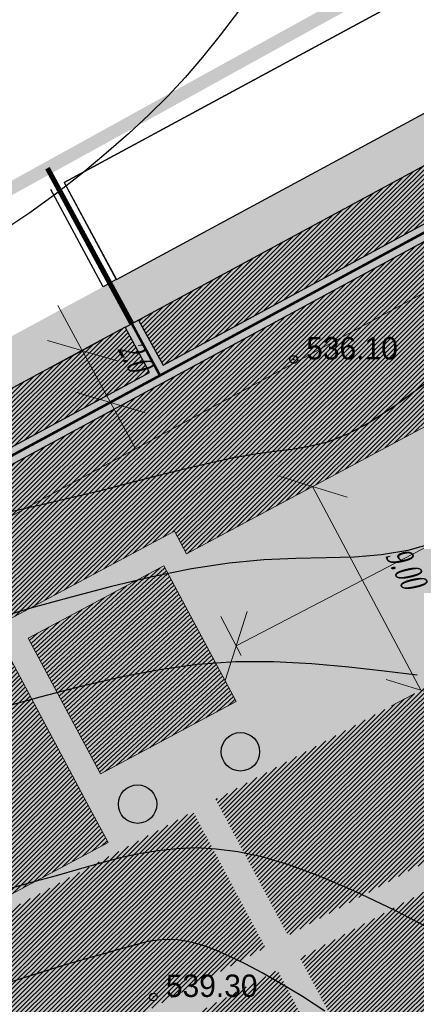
# Model space of a CAD drawing. Extents: x 0 to 361260, y 0 to 4201817.
# Tile 121 of 256: x 360524 to 360540, y 4200325 to 4200363. Entities that reach past the tile are written whole.
import ezdxf

# ---------------------------------------------------------------- set-up
doc = ezdxf.new("R2010")
doc.units = 0
doc.header["$LTSCALE"] = 0.5
doc.header["$MEASUREMENT"] = 0
doc.header["$PDMODE"] = 32
doc.header["$PDSIZE"] = 0.3
doc.linetypes.add('CONTI', pattern=[0])
doc.linetypes.add('STRIH', pattern=[2, 1, -1])
for name, color, linetype in [('(004) Точки рельефа', 7, 'Continuous'), ('0000000000', 7, 'Continuous'), ('GORIZDEFAULT', 32, 'CONTI'), ('PI_TTDEFAULT', 5, 'CONTI'), ('Штрих Стекло', 7, 'Continuous')]:
    doc.layers.add(name, color=color, linetype=linetype)
doc.layers.add('.', color=7, linetype='Continuous', lineweight=15)
doc.styles.add('D-431', font='txt')
doc.styles.add('ESKD1', font='times.ttf', dxfattribs={"width": 0.6, "oblique": 15})
doc.dimstyles.new('GENPLAN', dxfattribs={"dimtxt": 1, "dimasz": 4, "dimexe": 1.3, "dimexo": 1.5, "dimgap": 1.2, "dimtad": 1, "dimzin": 0, "dimdsep": 46, "dimtxsty": 'ESKD1', "dimblk1": 'OBLIQUE', "dimblk2": 'OBLIQUE', "dimtsz": 1, "dimcen": -2, "dimadec": 0, "dimazin": 0, "dimtfac": 0.75, "dimtix": 1, "dimtmove": 0, "dimatfit": 3, "dimfxl": 1, "dimtvp": 1.2, "dimlwd": 0, "dimlwe": 0, "dimarcsym": 0})
pattern_1 = [(85.22837594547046, (8575768.79046306, 421520.720653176), (-0.1245667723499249, 0.01039803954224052), [])]

# ---------------------------------------------------------------- blocks, each defined once
blk = doc.blocks.new('*D312')
at = {"layer": '0000000000', "color": 0, "linetype": 'Continuous', "lineweight": 0, "transparency": 16777216}
for p, q in [((8604575.807465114, 479945.1760255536), (8604574.662247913, 479947.7622346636)), ((8604574.708750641, 479946.6723002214), (8604576.447570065, 479946.0008077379)), ((8604548.950507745, 479878.4062145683), (8604575.234856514, 479946.4691301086)), ((8604549.523116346, 479877.1131100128), (8604548.377899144, 479879.6993191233)), ((8604548.424401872, 479878.6093846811), (8604550.163221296, 479877.9378921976))]:
    blk.add_line(p, q, dxfattribs=at)
at = {"layer": 'Defpoints', "color": 0, "linetype": 'Continuous', "transparency": 16777216}
for p in [(8604573.309465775, 479947.2126721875, -658.540806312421), (8604575.234856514, 479946.4691301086), (8604547.025117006, 479879.1497566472, 313.4299999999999)]:
    blk.add_point(p, dxfattribs=at)
at = {"layer": '0000000000', "color": 0, "linetype": 'Continuous', "lineweight": 0, "transparency": 16777216, "insert": (8604560.514660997, 479913.0984014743), "char_height": 1, "attachment_point": 5, "rotation": 68.88457407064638, "style": 'ESKD1'}
blk.add_mtext('72.96', dxfattribs=at)
blk = doc.blocks.new('_Oblique')
at = {"color": 0, "linetype": 'ByBlock', "lineweight": -2}
blk.add_line((-0.5, -0.5), (0.5, 0.5), dxfattribs=at)
blk = doc.blocks.new('*D313')
at = {"layer": '0000000000', "color": 0, "linetype": 'Continuous', "lineweight": 0, "transparency": 16777216}
for p, q in [((8604560.248469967, 479919.758782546), (8604558.380786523, 479920.4741555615)), ((8604560.49952745, 479920.414239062), (8604559.783477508, 479918.5447883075)), ((8604558.956941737, 479919.1826273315), (8604561.539998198, 479920.3349377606)), ((8604560.248469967, 479919.758782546), (8604562.396176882, 479918.9361530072)), ((8604561.104648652, 479918.3599977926), (8604563.68770511, 479919.5123082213)), ((8604562.647234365, 479919.5916095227), (8604561.931184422, 479917.7221587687)), ((8604562.396176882, 479918.9361530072), (8604564.263860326, 479918.2207799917))]:
    blk.add_line(p, q, dxfattribs=at)
at = {"layer": 'Defpoints', "color": 0, "linetype": 'Continuous', "transparency": 16777216}
for p in [(8604561.036057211, 479921.8150016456), (8604563.183764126, 479920.9923721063), (8604562.396176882, 479918.9361530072)]:
    blk.add_point(p, dxfattribs=at)
at = {"layer": '0000000000', "color": 0, "linetype": 'Continuous', "lineweight": 0, "transparency": 16777216, "insert": (8604561.934000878, 479920.9444246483), "char_height": 1, "attachment_point": 5, "rotation": 339.041815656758, "style": 'ESKD1'}
blk.add_mtext('2.0', dxfattribs=at)
blk = doc.blocks.new('*D323')
at = {"layer": '0000000000', "color": 0, "linetype": 'Continuous', "lineweight": 0, "transparency": 16777216}
for p, q in [((8604583.007232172, 479938.685967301), (8604581.904504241, 479941.2905768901)), ((8604582.842301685, 479939.8317238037), (8604581.250983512, 479940.4763836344)), ((8604572.294784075, 479914.9060239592), (8604582.455868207, 479939.9882720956)), ((8604572.84614804, 479913.6037191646), (8604571.74342011, 479916.2083287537)), ((8604572.681217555, 479914.7494756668), (8604571.08989938, 479915.394135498))]:
    blk.add_line(p, q, dxfattribs=at)
at = {"layer": 'Defpoints', "color": 0, "linetype": 'Continuous', "transparency": 16777216}
for p in [(8604582.455868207, 479939.9882720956), (8604584.232553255, 479939.2685181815, -658.540806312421), (8604574.071469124, 479914.1862700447, -658.540806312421)]:
    blk.add_point(p, dxfattribs=at)
at = {"layer": '0000000000', "color": 0, "linetype": 'Continuous', "lineweight": 0, "transparency": 16777216, "insert": (8604575.79035248, 479928.089237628), "char_height": 1, "attachment_point": 5, "rotation": 67.94660968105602, "style": 'ESKD1'}
blk.add_mtext('27.06', dxfattribs=at)
blk = doc.blocks.new('*D324')
at = {"layer": '0000000000', "color": 0, "linetype": 'Continuous', "lineweight": 0, "transparency": 16777216}
for p, q in [((8604569.23069758, 479921.0097449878), (8604571.823363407, 479922.1402687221)), ((8604578.904207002, 479918.2851871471), (8604570.527030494, 479921.5750068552)), ((8604570.388743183, 479921.222872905), (8604570.051834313, 479920.3649702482)), ((8604577.60787409, 479917.7199252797), (8604580.200539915, 479918.850449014)), ((8604578.765919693, 479917.9330531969), (8604578.429010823, 479917.0751505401))]:
    blk.add_line(p, q, dxfattribs=at)
at = {"layer": 'Defpoints', "color": 0, "linetype": 'Continuous', "transparency": 16777216}
for p in [(8604570.937046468, 479922.61906899, -658.540806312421), (8604570.527030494, 479921.5750068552), (8604579.314222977, 479919.3292492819, -658.540806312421)]:
    blk.add_point(p, dxfattribs=at)
at = {"layer": '0000000000', "color": 0, "linetype": 'Continuous', "lineweight": 0, "transparency": 16777216, "insert": (8604575.340718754, 479921.5218477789), "char_height": 1, "attachment_point": 5, "rotation": 338.55945657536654, "style": 'ESKD1'}
blk.add_mtext('9.00', dxfattribs=at)
blk = doc.blocks.new('купкупкукуу')
at = {"layer": '.', "linetype": 'CONTI', "lineweight": 30}
h = blk.add_hatch(dxfattribs=at)
h.set_pattern_fill('ANSI31', color=72, angle=40.22837594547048)
h.set_pattern_definition(pattern_1)
h.paths.add_polyline_path([(8604572.92001305, 479947.0369500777), (8604571.180780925, 479948.0849667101), (8604561.144011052, 479922.094906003), (8604563.01170153, 479921.3795302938)])
h.paths.add_polyline_path([(8604571.400234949, 479948.6532395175), (8604573.139467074, 479947.6052228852), (8604593.347150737, 479939.4188764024), (8604594.062654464, 479941.2869011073), (8604572.00614241, 479950.2222275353)])
h.paths.add_polyline_path([(8604544.8475506, 479880.0030847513), (8604546.74526003, 479879.2578310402), (8604562.79555193, 479920.8198142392), (8604560.927861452, 479921.5351899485)])
h.paths.add_polyline_path([(8604602.402964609, 479885.1334964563), (8604598.099323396, 479873.6876041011), (8604593.313708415, 479875.420435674), (8604597.682307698, 479886.9259167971)])
h.paths.add_polyline_path([(8604545.790681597, 479875.1204455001), (8604546.594859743, 479877.1681997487), (8604560.5347018, 479871.6938532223), (8604563.641753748, 479879.6056310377), (8604566.49697463, 479878.4843508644), (8604564.41322244, 479873.1782972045), (8604593.581893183, 479861.7234033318), (8604591.754415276, 479857.0699249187)])
edge = h.paths.add_edge_path()
edge.add_arc((8604580.268806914, 479876.6207441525), 2.999999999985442, 158.5594565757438, 248.5594565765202, ccw=False)
edge.add_line((8604577.476414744, 479877.7173507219), (8604597.050441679, 479927.5605315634))
edge.add_line((8604597.050441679, 479927.5605315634), (8604602.687761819, 479925.2767935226))
edge.add_arc((8604601.561350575, 479922.496290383), 3.000000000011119, -20.791630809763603, 67.94660968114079, ccw=False)
edge.add_line((8604604.365983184, 479921.4313791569), (8604604.203674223, 479921.1540685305))
edge.add_line((8604604.203674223, 479921.1540685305), (8604597.688092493, 479923.7128171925))
edge.add_line((8604597.688092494, 479923.7128171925), (8604594.032737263, 479914.4048432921))
edge.add_line((8604594.032737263, 479914.4048432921), (8604600.548318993, 479911.8460946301))
edge.add_line((8604600.548318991, 479911.8460946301), (8604597.624034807, 479904.3997155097))
edge.add_line((8604597.624034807, 479904.3997155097), (8604591.108453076, 479906.9584641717))
edge.add_line((8604591.108453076, 479906.9584641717), (8604588.549704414, 479900.4428824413))
edge.add_line((8604588.549704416, 479900.4428824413), (8604595.065286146, 479897.8841337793))
edge.add_line((8604595.065286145, 479897.8841337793), (8604586.451822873, 479874.2432036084))
edge.add_arc((8604583.642556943, 479875.2958312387), 2.999999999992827, 248.5594565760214, 339.45910299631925, ccw=False)
edge.add_line((8604582.545950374, 479872.5034390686), (8604579.172200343, 479873.8283519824))
h.paths.add_polyline_path([(8604600.167100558, 479893.4700595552), (8604612.452796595, 479925.7988055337), (8604616.289718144, 479924.2447122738), (8604617.922757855, 479928.2765457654), (8604612.500636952, 479930.4727026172), (8604611.576537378, 479928.1911808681), (8604578.40293397, 479941.6301586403), (8604568.486684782, 479916.3794831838), (8604567.555887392, 479916.7450187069), (8604564.631603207, 479909.2986395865), (8604572.077982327, 479906.3743554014), (8604573.474178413, 479905.8260521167), (8604570.184358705, 479897.4488756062), (8604572.045953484, 479896.71780456), (8604566.562920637, 479882.7558437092), (8604565.10389584, 479883.3288205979), (8604568.028180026, 479890.7751997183), (8604554.997016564, 479895.8926970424), (8604548.42440187, 479878.6093846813), (8604547.304973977, 479879.0416822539), (8604573.479464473, 479946.8201214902), (8604597.864741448, 479936.9413877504), (8604598.090023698, 479937.4974883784), (8604593.903352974, 479939.1935529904), (8604594.618856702, 479941.0615776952), (8604619.641049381, 479930.9248226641), (8604616.85754988, 479923.5295685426), (8604604.841488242, 479891.6952075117)])
h = blk.add_hatch(dxfattribs=at)
h.set_pattern_fill('ANSI31', color=4, angle=40.22837594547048)
h.set_pattern_definition(pattern_1)
h.paths.add_polyline_path([(8604570.83252516, 479897.7315065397), (8604575.218951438, 479908.9010752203), (8604580.80373578, 479906.7078620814), (8604576.4173095, 479895.5382934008)])
h.paths.add_polyline_path([(8604575.584486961, 479909.8318726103), (8604579.970913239, 479921.0014412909), (8604585.555697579, 479918.808228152), (8604581.169271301, 479907.6386594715)])
h.paths.add_polyline_path([(8604580.336448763, 479921.932238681), (8604581.798590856, 479925.6554282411), (8604587.383375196, 479923.4622151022), (8604585.921233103, 479919.739025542)])
h.paths.add_polyline_path([(8604586.852030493, 479919.3734900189), (8604588.314172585, 479923.0966795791), (8604593.898956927, 479920.9034664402), (8604592.436814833, 479917.18027688)])
h.paths.add_polyline_path([(8604582.100068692, 479907.2731239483), (8604586.48649497, 479918.4426926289), (8604592.07127931, 479916.24947949), (8604587.684853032, 479905.0799108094)])
h.paths.add_polyline_path([(8604577.34810689, 479895.1727578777), (8604581.734533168, 479906.3423265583), (8604587.319317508, 479904.1491134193), (8604582.932891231, 479892.9795447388)])
h.paths.add_polyline_path([(8604602.20872998, 479886.1699397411), (8604604.19656427, 479891.4052539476), (8604601.391931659, 479892.4701651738), (8604599.40409737, 479887.2348509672)])
at = {"layer": '.', "linetype": 'Continuous', "lineweight": 30, "ltscale": 3}
h = blk.add_hatch(dxfattribs=at)
h.set_pattern_fill('ANSI31', color=30, angle=398.2283759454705)
h.set_pattern_definition([(83.22837594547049, (8575768.79046306, 421520.720653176), (-0.1241280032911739, 0.01473902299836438), [])])
h.paths.add_polyline_path([(8604565.92793612, 479909.8639014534), (8604568.121149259, 479915.4486857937), (8604573.705933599, 479913.2554726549), (8604571.51272046, 479907.6706883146)])
h.paths.add_polyline_path([(8604566.083680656, 479889.927306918), (8604559.867702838, 479874.0989795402), (8604549.637235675, 479878.1410158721), (8604555.84303544, 479893.9434259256)])
h.paths.add_polyline_path([(8604543.158474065, 479877.9805366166), (8604542.244635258, 479875.6535431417), (8604543.640831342, 479875.1052398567), (8604544.55467015, 479877.4322333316)])
h.paths.add_polyline_path([(8604593.45904505, 479868.1691120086), (8604596.453627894, 479867.0410722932), (8604598.498199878, 479872.4687536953), (8604595.503617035, 479873.5967934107)])
h.paths.add_polyline_path([(8604594.680903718, 479914.6874742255), (8604597.970723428, 479923.0646507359), (8604603.555507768, 479920.8714375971), (8604600.265688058, 479912.4942610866)])
h.paths.add_polyline_path([(8604591.39108401, 479906.3102977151), (8604589.197870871, 479900.7255133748), (8604594.782655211, 479898.5323002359), (8604596.97586835, 479904.1170845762)])
at = {"linetype": 'CONTI', "lineweight": 30, "const_width": 0.4, "elevation": -657.5548063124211}
blk.add_lwpolyline([(8604543.1480335, 479877.9928789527), (8604571.49614631, 479951.3998796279), (8604620.699882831, 479931.4669253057)], dxfattribs=at)
at = {"color": 0, "lineweight": 30, "ltscale": 3, "elevation": 321.2730000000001}
blk.add_lwpolyline([(8604555.447555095, 479924.276801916), (8604565.876122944, 479951.2814174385)], dxfattribs=at)
at = {"linetype": 'CONTI', "lineweight": 30}
for points, elevation in [([(8604565.876122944, 479951.2814174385), (8604555.447555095, 479924.276801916), (8604559.458838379, 479922.7277356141)], 314.4159999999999), ([(8604559.463089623, 479922.7387441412), (8604569.615472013, 479949.0281816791), (8604565.876122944, 479951.2814174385)], 314.4159999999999), ([(8604571.180780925, 479948.0849667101), (8604561.144011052, 479922.094906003), (8604563.01170153, 479921.3795302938)], 314.4159999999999), ([(8604563.01170153, 479921.3795302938), (8604572.92001305, 479947.0369500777), (8604571.180780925, 479948.0849667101)], 314.4159999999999), ([(8604545.502478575, 479874.374148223), (8604573.479464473, 479946.8201214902), (8604597.864741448, 479936.9413877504)], -657.5548063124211), ([(8604559.248447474, 479922.178450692), (8604555.230652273, 479923.7300317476)], 314.4159999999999), ([(8604559.458838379, 479922.7277356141), (8604559.248447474, 479922.178450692)], 314.4159999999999), ([(8604561.144011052, 479922.094906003), (8604560.929399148, 479921.5346009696)], 314.4159999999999), ([(8604560.927861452, 479921.5351899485), (8604544.8475506, 479880.0030847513), (8604546.74526003, 479879.2578310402)], 314.4159999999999), ([(8604546.74526003, 479879.2578310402), (8604562.79555193, 479920.8198142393), (8604560.927861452, 479921.5351899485)], 314.4159999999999)]:
    blk.add_lwpolyline(points, dxfattribs=dict(at, elevation=elevation))
at = {"linetype": 'CONTI', "lineweight": 30, "elevation": 0.9859999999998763}
blk.add_lwpolyline([(8604569.615472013, 479949.0281816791), (8604565.876122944, 479951.2814174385), (8604555.447555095, 479924.276801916), (8604559.463089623, 479922.7387441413)], close=True, dxfattribs=at)
at = {"color": 4, "linetype": 'STRIH', "lineweight": 30, "const_width": 0.1}
for points, elevation in [([(8604547.025117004, 479879.1497566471), (8604573.309465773, 479947.2126721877), (8604597.970442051, 479937.2222497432)], -657.5548063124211), ([(8604561.036057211, 479921.8150016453), (8604563.183764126, 479920.9923721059)], 0.9859999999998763)]:
    blk.add_lwpolyline(points, dxfattribs=dict(at, elevation=elevation))
at = {"color": 1, "linetype": 'CONTI', "lineweight": 30, "const_width": 0.2, "elevation": 0.9859999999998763}
blk.add_lwpolyline([(8604554.592404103, 479924.2830941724), (8604561.035936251, 479921.8150479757)], dxfattribs=at)
at = {"linetype": 'CONTI', "lineweight": 30, "const_width": 0.4}
for points, elevation in [([(8604575.584486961, 479909.8318726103), (8604579.970913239, 479921.0014412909), (8604585.555697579, 479918.808228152), (8604581.169271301, 479907.6386594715)], -657.5548063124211), ([(8604582.100068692, 479907.2731239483), (8604586.48649497, 479918.4426926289), (8604592.07127931, 479916.24947949), (8604587.684853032, 479905.0799108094)], -657.5548063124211), ([(8604565.92793612, 479909.8639014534), (8604568.121149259, 479915.4486857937), (8604573.705933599, 479913.2554726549), (8604571.51272046, 479907.6706883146)], -998.5393811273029), ([(8604570.83252516, 479897.7315065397), (8604575.218951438, 479908.9010752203), (8604580.80373578, 479906.7078620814), (8604576.4173095, 479895.5382934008)], -657.5548063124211), ([(8604577.34810689, 479895.1727578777), (8604581.734533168, 479906.3423265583), (8604587.319317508, 479904.1491134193), (8604582.932891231, 479892.9795447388)], -657.5548063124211)]:
    blk.add_lwpolyline(points, close=True, dxfattribs=dict(at, elevation=elevation))
at = {"linetype": 'CONTI', "lineweight": 30}
for centre in [(8604575.10633206, 479911.8780611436, 0.9859999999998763), (8604573.378122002, 479907.7162877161, 0.9859999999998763)]:
    blk.add_circle(centre, 0.75, dxfattribs=at)
at = {"layer": '0000000000', "linetype": 'Continuous', "lineweight": 0, "elevation": -657.5548063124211}
for points in [[(8604600.167100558, 479893.4700595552), (8604612.452796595, 479925.7988055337), (8604616.289718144, 479924.2447122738), (8604617.922757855, 479928.2765457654), (8604612.500636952, 479930.4727026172), (8604611.576537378, 479928.1911808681), (8604578.40293397, 479941.6301586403), (8604568.486684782, 479916.3794831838), (8604567.555887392, 479916.7450187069), (8604564.631603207, 479909.2986395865), (8604572.077982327, 479906.3743554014), (8604573.474178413, 479905.8260521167), (8604570.184358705, 479897.4488756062), (8604572.045953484, 479896.71780456), (8604566.562920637, 479882.7558437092), (8604565.10389584, 479883.3288205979), (8604568.028180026, 479890.7751997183), (8604554.997016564, 479895.8926970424), (8604548.42440187, 479878.6093846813)], [(8604547.304973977, 479879.0416822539), (8604573.479464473, 479946.8201214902), (8604597.864741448, 479936.9413877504), (8604598.090023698, 479937.4974883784), (8604593.903352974, 479939.1935529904), (8604594.618856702, 479941.0615776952), (8604619.641049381, 479930.9248226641), (8604616.85754988, 479923.5295685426), (8604604.841488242, 479891.6952075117)]]:
    blk.add_lwpolyline(points, dxfattribs=at)
at = {"layer": '0000000000', "linetype": 'Continuous', "lineweight": 0, "elevation": 0.9859999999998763}
blk.add_lwpolyline([(8604565.92793612, 479909.8639014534), (8604568.121149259, 479915.4486857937), (8604573.705933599, 479913.2554726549), (8604571.51272046, 479907.6706883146)], close=True, dxfattribs=at)
at = {"layer": '0000000000', "color": 5, "linetype": 'Continuous', "lineweight": 0}
dim = blk.add_linear_dim(base=(8604575.234856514, 479946.4691301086, 0.9859999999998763), p1=(8604547.025117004, 479879.1497566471, 314.4159999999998), p2=(8604573.309465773, 479947.2126721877, -657.5548063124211), angle=68.88457407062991, dimstyle='GENPLAN', dxfattribs=at)
dim.commit()
dim.dimension.update_dxf_attribs({"geometry": '*D312', "text_midpoint": (8604562.109933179, 479912.4823436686, 0.9859999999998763), "dimtype": 129})
at = {"layer": '0000000000', "linetype": 'Continuous', "lineweight": 0}
for p1, p2, distance, picture, middle in [((8604574.071469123, 479914.1862700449, -657.5548063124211), (8604584.232553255, 479939.2685181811, -657.5548063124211), 1.9169390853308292, '*D323', (8604575.79035248, 479928.089237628, 0.9859999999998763)), ((8604579.314222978, 479919.3292492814, -657.5548063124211), (8604570.937046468, 479922.6190689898, -657.5548063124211), 1.1216857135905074, '*D324', (8604575.340718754, 479921.5218477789, 0.9859999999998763))]:
    dim = blk.add_aligned_dim(p1=p1, p2=p2, distance=distance, dimstyle='GENPLAN', dxfattribs=at)
    dim.commit()
    dim.dimension.update_dxf_attribs({"geometry": picture, "text_midpoint": middle})
at = {"layer": '0000000000', "color": 5, "linetype": 'Continuous', "lineweight": 0}
dim = blk.add_aligned_dim(p1=(8604561.036057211, 479921.8150016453, 0.9859999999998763), p2=(8604563.183764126, 479920.9923721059, 0.9859999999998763), distance=-2.2018925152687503, text='2.0', dimstyle='GENPLAN', dxfattribs=at)
dim.commit()
dim.dimension.update_dxf_attribs({"geometry": '*D313', "text_midpoint": (8604561.934000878, 479920.9444246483, 0.9859999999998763)})

msp = doc.modelspace()

# ---------------------------------------------------------------- hatches: boundary and pattern name
at = {"layer": '.', "linetype": 'Continuous'}
h = msp.add_hatch(color=5, dxfattribs=at)
h.dxf.hatch_style = 1
h.set_gradient(color1=(225, 227, 229), color2=(222, 224, 227), one_color=1, tint=0.8799999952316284)
h.paths.add_polyline_path([(360519.2487734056, 4200275.881589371), (360524.5057662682, 4200278.773648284), (360520.1656064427, 4200286.662902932), (360581.7802041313, 4200320.574120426), (360556.3687228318, 4200368.228286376), (360483.3302199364, 4200328.785797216), (360509.0375153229, 4200280.531517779), (360514.8957603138, 4200283.765912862)])
at = {"layer": 'Штрих Стекло', "linetype": 'Continuous'}
h = msp.add_hatch(color=5, dxfattribs=at)
h.dxf.hatch_style = 1
h.set_gradient(color1=(173, 173, 173), color2=(166, 166, 166), one_color=1, tint=0.6499999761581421)
edge = h.paths.add_edge_path()
edge.add_line((360067.2052575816, 4200806.614921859), (360049.6454798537, 4200796.938291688))
edge.add_arc((360052.0586632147, 4200792.559188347), 4.999999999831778, 32.88523568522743, 118.85774929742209, ccw=False)
edge.add_line((360056.2574622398, 4200795.273978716), (360060.2587233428, 4200789.085474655))
edge.add_line((360060.2587233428, 4200789.085474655), (360069.038612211, 4200793.923789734))
edge.add_line((360069.038612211, 4200793.923789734), (360065.2667255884, 4200799.757534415))
edge.add_arc((360069.6302826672, 4200802.226687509), 5.013715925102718, 118.9259077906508, 209.5036928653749, ccw=False)
edge = h.paths.add_edge_path()
edge.add_line((360236.3169678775, 4200517.230355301), (360498.7966971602, 4200265.224528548))
edge.add_arc((360509.1852170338, 4200276.044817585), 14.99999999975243, 226.1662670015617, 298.8577492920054)
edge.add_line((360516.4247671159, 4200262.907507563), (361136.8857258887, 4200604.823636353))
edge.add_arc((361129.6461758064, 4200617.960946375), 14.99999999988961, 298.8577492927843, 396.4685190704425)
edge.add_line((361141.7089292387, 4200626.876661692), (360736.1892888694, 4201168.805521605))
edge.add_arc((360740.2102066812, 4201171.777426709), 5.000000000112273, 118.85774930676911, 216.4685190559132, ccw=False)
edge.add_line((360737.7970233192, 4201176.15653005), (360731.547375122, 4201172.712549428))
edge.add_line((360731.547375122, 4201172.712549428), (361139.2963785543, 4200625.093518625))
edge.add_arc((361129.6461758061, 4200617.960946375), 11.99999999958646, -61.14225071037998, 36.46851905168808, ccw=False)
edge.add_line((361135.4378158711, 4200607.451098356), (360507.8908595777, 4200266.197248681))
edge.add_line((360507.8908595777, 4200266.197248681), (360237.5115209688, 4200520.464780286))
edge.add_line((360237.5115209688, 4200520.464780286), (360062.8926900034, 4200790.536969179))
edge.add_line((360062.8926900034, 4200790.536969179), (360060.2587233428, 4200789.085474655))
edge.add_line((360060.2587233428, 4200789.085474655), (360234.9922415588, 4200518.835906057))
edge.add_arc((360242.5500797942, 4200523.722528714), 8.999999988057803, 212.8852356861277, 226.1662669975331)
edge = h.paths.add_edge_path(flags=16)
edge.add_line((360274.6239893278, 4200503.308408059), (360634.8323691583, 4200701.80769))
edge.add_arc((360637.245552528, 4200697.428586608), 5.000000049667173, 28.85774977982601, 118.8577490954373, ccw=False)
edge.add_line((360641.6246558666, 4200699.841770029), (360789.9147734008, 4200430.745869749))
edge.add_arc((360785.5356700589, 4200428.33268639), 5.000000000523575, -61.14225068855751, 28.85774927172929, ccw=False)
edge.add_line((360787.948853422, 4200423.953583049), (360511.5984003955, 4200271.665714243))
edge.add_arc((360509.1852170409, 4200276.044817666), 5.000000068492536, 226.8238389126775, 298.85774877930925, ccw=False)
edge.add_line((360505.7639982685, 4200272.398550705), (360273.5686050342, 4200495.328049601))
edge.add_arc((360277.0371726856, 4200498.929304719), 4.999999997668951, 118.857749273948, 226.0752093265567, ccw=False)
h.paths.add_polyline_path([(360274.6239893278, 4200503.308408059), (360631.3290864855, 4200699.877143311), (360780.1018406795, 4200429.905422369), (360509.8323953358, 4200280.9686018)], flags=0)
edge = h.paths.add_edge_path(flags=16)
edge.add_line((360648.8454996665, 4200709.529876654), (360942.9863328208, 4200871.621453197))
edge.add_arc((360945.3995161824, 4200867.242349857), 5.000000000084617, 36.46851905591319, 118.85774930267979, ccw=False)
edge.add_line((360949.4204339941, 4200870.214254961), (361133.6670936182, 4200620.932851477))
edge.add_arc((361129.6461758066, 4200617.960946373), 4.999999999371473, -61.14225071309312, 36.468519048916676, ccw=False)
edge.add_line((361132.0593591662, 4200613.581843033), (360801.9619839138, 4200431.675769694))
edge.add_arc((360799.5488005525, 4200436.054873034), 4.999999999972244, 208.8577492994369, 298.8577493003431, ccw=False)
edge.add_line((360795.1696972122, 4200433.641689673), (360646.8795796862, 4200702.737589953))
edge.add_arc((360651.2586830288, 4200705.150773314), 5.000000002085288, 118.8577493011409, 208.8577492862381, ccw=False)
h.paths.add_polyline_path([(360652.3487825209, 4200711.460423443), (360938.8667793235, 4200869.351299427), (361123.7131026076, 4200619.258565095), (360801.1215367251, 4200441.488702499)], flags=0)
edge = h.paths.add_edge_path(flags=17)
edge.add_line((361139.2963785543, 4200625.093518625), (360731.547375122, 4201172.712549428))
edge.add_line((360731.547375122, 4201172.712549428), (360723.6593490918, 4201168.365711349))
edge.add_arc((360726.0725324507, 4201163.986608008), 4.999999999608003, 36.468519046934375, 118.8577492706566, ccw=False)
edge.add_line((360730.0934502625, 4201166.958513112), (360939.8258154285, 4200883.195548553))
edge.add_arc((360935.8048976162, 4200880.223643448), 5.00000000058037, -61.14225070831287, 36.468519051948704, ccw=False)
edge.add_line((360938.2180809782, 4200875.844540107), (360645.9496796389, 4200714.784800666))
edge.add_arc((360643.5364962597, 4200719.16390395), 4.999999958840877, 208.8577488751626, 298.8577497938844, ccw=False)
edge.add_line((360639.1573929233, 4200716.750720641), (360490.8672755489, 4200985.846620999))
edge.add_arc((360495.2463788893, 4200988.259804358), 4.999999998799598, 118.8577492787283, 208.8577492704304, ccw=False)
edge.add_line((360492.8331955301, 4200992.638907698), (360478.8200648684, 4200984.916720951))
edge.add_arc((360481.2332482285, 4200980.53761761), 5.000000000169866, 28.857749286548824, 118.85774928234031, ccw=False)
edge.add_line((360485.6123515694, 4200982.95080097), (360633.9025628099, 4200713.854730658))
edge.add_arc((360629.523365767, 4200711.441717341), 5.000000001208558, -61.14225073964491, 28.855524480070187, ccw=False)
edge.add_line((360631.9365491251, 4200707.062613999), (360550.4852269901, 4200662.177403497))
edge.add_arc((360548.0720436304, 4200666.556506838), 5.0000000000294, 208.857749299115, 298.85774927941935, ccw=False)
edge.add_line((360543.6929402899, 4200664.143323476), (360395.4028227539, 4200933.239223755))
edge.add_arc((360399.7819260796, 4200935.652407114), 4.999999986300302, 118.85774927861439, 208.857749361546, ccw=False)
edge.add_line((360397.3687427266, 4200940.031510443), (360749.1450546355, 4201133.884150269))
edge.add_arc((360751.5582379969, 4201129.50504693), 4.999999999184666, 36.46851905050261, 118.857749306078, ccw=False)
edge.add_line((360755.5791558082, 4201132.476952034), (360745.9845372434, 4201145.458245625))
edge.add_arc((360741.9636194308, 4201142.48634052), 5.000000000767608, -61.14225069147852, 36.46851905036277, ccw=False)
edge.add_line((360744.3768027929, 4201138.10723718), (360086.3782738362, 4200775.506240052))
edge.add_arc((360084.0424503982, 4200779.927091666), 5.000000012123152, 212.8852357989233, 297.85040703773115, ccw=False)
edge.add_line((360079.8436513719, 4200777.212301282), (360088.5524872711, 4200763.742881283))
edge.add_arc((360092.7512862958, 4200766.457671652), 4.999999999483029, 118.8577492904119, 212.8852356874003, ccw=False)
edge.add_line((360090.3381029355, 4200770.836774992), (360383.3556120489, 4200932.309323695))
edge.add_arc((360385.7687954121, 4200927.930220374), 4.999999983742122, 28.85774913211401, 118.8577494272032, ccw=False)
edge.add_line((360390.1478987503, 4200930.343403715), (360538.4380162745, 4200661.247503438))
edge.add_arc((360534.0589129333, 4200658.834320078), 5.000000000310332, -61.14225058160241, 28.857749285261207, ccw=False)
edge.add_line((360536.4720963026, 4200654.455216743), (360267.3612796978, 4200506.15687931))
edge.add_arc((360264.9480963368, 4200510.535982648), 4.999999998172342, 226.1662669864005, 298.8577493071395, ccw=False)
edge.add_line((360261.4852563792, 4200506.929219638), (360243.3266280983, 4200524.363252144))
edge.add_line((360243.3266281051, 4200524.363252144), (360069.038612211, 4200793.923789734))
edge.add_line((360069.038612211, 4200793.923789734), (360062.8926900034, 4200790.536969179))
edge.add_line((360062.8926900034, 4200790.536969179), (360237.5115209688, 4200520.464780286))
edge.add_line((360237.5115209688, 4200520.464780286), (360507.8908595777, 4200266.197248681))
edge.add_line((360507.8908595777, 4200266.197248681), (361135.4378158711, 4200607.451098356))
edge.add_arc((361129.6461758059, 4200617.960946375), 12.00000000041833, 298.8577492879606, 396.4685190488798)

# ---------------------------------------------------------------- linework, layer by layer
at = {"layer": 'GORIZDEFAULT', "color": 32}
for points in [[(360532.99, 4200363.489998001, 535.5), (360532.27, 4200362.550003, 535.5), (360531.58, 4200361.699997, 535.5), (360530.9, 4200360.910004, 535.5), (360530.21, 4200360.169998, 535.5), (360529.48, 4200359.449997, 535.5), (360528.69, 4200358.709999, 535.5), (360527.82, 4200357.949997, 535.5), (360526.89, 4200357.169998, 535.5), (360525.89, 4200356.389998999, 535.5), (360524.84, 4200355.629997, 535.5), (360523.74, 4200354.900002, 535.5)], [(360540.3, 4200348.980003, 536.5), (360539.11, 4200348.099998, 536.5), (360538.09, 4200347.440002, 536.5), (360537.22, 4200346.980003, 536.5), (360536.46, 4200346.690002, 536.5), (360535.76, 4200346.510001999, 536.5), (360535.08, 4200346.400002, 536.5), (360534.39, 4200346.32, 536.5), (360533.63, 4200346.220001, 536.5), (360532.79, 4200346.07, 536.5), (360531.87, 4200345.870003, 536.5), (360530.87, 4200345.629997, 536.5), (360529.82, 4200345.370003, 536.5), (360528.72, 4200345.080002, 536.5), (360527.59, 4200344.790001, 536.5), (360526.45, 4200344.510001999, 536.5), (360525.3, 4200344.239998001, 536.5), (360524.16, 4200343.980003, 536.5)], [(360540.62, 4200342.75, 537), (360539.6, 4200342.459999, 537), (360538.57, 4200342.290001, 537), (360537.52, 4200342.199997, 537), (360536.41, 4200342.169998, 537), (360535.23, 4200342.150002, 537), (360533.98, 4200342.089996, 537), (360532.62, 4200341.970001, 537), (360531.15, 4200341.739998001, 537), (360529.61, 4200341.43, 537), (360528.03, 4200341.059998, 537), (360526.45, 4200340.639998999, 537), (360524.92, 4200340.220001, 537), (360523.47, 4200339.800003, 537)], [(360539.96, 4200337.599998, 537.5), (360538.67, 4200337.75, 537.5), (360537.3, 4200337.910004, 537.5), (360535.85, 4200338.040001, 537.5), (360534.37, 4200338.120003, 537.5), (360532.87, 4200338.120003, 537.5), (360531.39, 4200338.010001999, 537.5), (360529.9, 4200337.809998, 537.5), (360528.39, 4200337.519997, 537.5), (360526.83, 4200337.160004, 537.5), (360525.22, 4200336.739998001, 537.5), (360523.52, 4200336.269997, 537.5)], [(360546.69, 4200324.239998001, 538.5), (360544.74, 4200325.360001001, 538.5), (360542.77, 4200326.470001, 538.5), (360540.85, 4200327.510001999, 538.5), (360539.08, 4200328.43, 538.5), (360537.52, 4200329.169998, 538.5), (360536.15, 4200329.760001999, 538.5), (360534.95, 4200330.199997, 538.5), (360533.9, 4200330.510001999, 538.5), (360532.96, 4200330.709999, 538.5), (360532.11, 4200330.82, 538.5), (360531.33, 4200330.860001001, 538.5), (360530.58, 4200330.830002, 538.5), (360529.84, 4200330.75, 538.5), (360529.11, 4200330.629997, 538.5), (360528.37, 4200330.470001, 538.5), (360527.59, 4200330.269997, 538.5), (360526.76, 4200330.040001, 538.5), (360525.86, 4200329.779999, 538.5), (360524.89, 4200329.510001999, 538.5), (360523.84, 4200329.220001, 538.5)], [(360536.36, 4200324.5, 539), (360535.48, 4200325.07, 539), (360534.65, 4200325.559998, 539), (360533.91, 4200325.989998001, 539), (360533.24, 4200326.339996, 539), (360532.65, 4200326.629997, 539), (360532.13, 4200326.860001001, 539), (360531.68, 4200327.029999, 539), (360531.28, 4200327.150002, 539), (360530.92, 4200327.230003, 539), (360530.6, 4200327.279999, 539), (360530.3, 4200327.290001, 539), (360530.01, 4200327.279999, 539), (360529.73, 4200327.25, 539), (360529.45, 4200327.209999, 539), (360529.16, 4200327.139998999, 539), (360528.87, 4200327.059998, 539), (360528.55, 4200326.970001, 539), (360528.21, 4200326.870003, 539), (360527.83, 4200326.760001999, 539), (360527.39, 4200326.639998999, 539), (360526.86, 4200326.489998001, 539), (360526.22, 4200326.300003, 539), (360525.44, 4200326.059998, 539), (360524.48, 4200325.760001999, 539), (360523.32, 4200325.400002, 539)]]:
    msp.add_polyline3d(points, dxfattribs=at)
at = {"layer": 'PI_TTDEFAULT', "color": 5}
for p in [(360535.14, 4200349.910004, 536.1), (360529.66, 4200325.050003, 539.3)]:
    msp.add_point(p, dxfattribs=at)

# ---------------------------------------------------------------- texts
at = {"layer": '(004) Точки рельефа', "style": 'D-431'}
for s, p in [('536.10', (360535.63, 4200349.910004)), ('539.30', (360530.15, 4200325.050003))]:
    msp.add_text(s, height=0.875, dxfattribs=at).set_placement(p)

# ---------------------------------------------------------------- next in the draw order: block references
at = {"rotation": 319.4855031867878}
msp.add_blockref('купкупкукуу', (-6492793.210970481, 9425365.440811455, -314.4159999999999), dxfattribs=at)

# ---------------------------------------------------------------- next in the draw order: linework, layer by layer
at = {"color": 0, "ltscale": 0.1490711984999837, "const_width": 0.5}
msp.add_lwpolyline([(360396.7806424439, 4200389.509175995), (360514.4748437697, 4200454.366674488), (360558.0504515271, 4200375.291833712), (360464.9982171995, 4200324.01373267)], close=True, dxfattribs=at)

doc.saveas('drawing.dxf')
